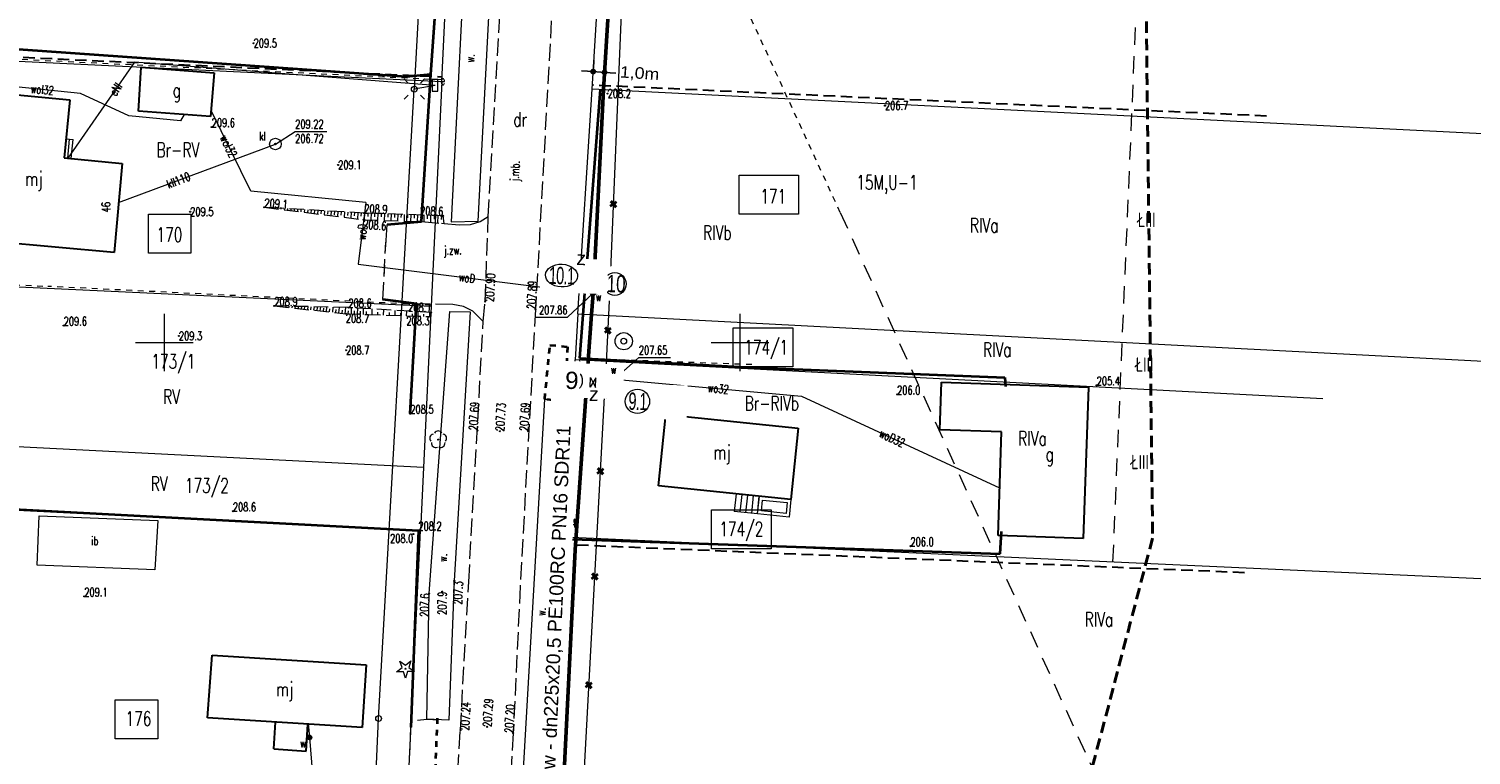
# Model space of a CAD drawing. Header units: metres. Extents: x 7496982 to 7497528, y 5603168 to 5605598.
# Tile 16 of 74: x 7497088 to 7497213, y 5603564 to 5603627. Entities that reach past the tile are written whole.
import ezdxf
from ezdxf.enums import TextEntityAlignment as Align

# ---------------------------------------------------------------- set-up
doc = ezdxf.new("R2010")
doc.units = ezdxf.units.M
doc.header["$MEASUREMENT"] = 0
for name, pattern in [('1', [0]), ('1_SUEP_A', [0]), ('1_SUEP_B', [0]), ('1_SUKP', [0]), ('1_SUWP', [0]), ('2', [1.5, 1, -0.5]), ('2_1', [0]), ('2_OTDI', [0]), ('2_OTDN_A', [2, 1, -1]), ('2_OTKJ', [2, 1.5, -0.5]), ('2_OTKR', [0]), ('2_OTKR_A', [2, 1, -1]), ('2_OTKZ_A', [1, 0.5, -0.5]), ('2_OTKZ_B', [1, 0.5, -0.5]), ('2_OTOB', [2, 1, -1]), ('2_OTOF', [0]), ('2_OTOO', [0]), ('2_OTRK', [1.75, 1.25, -0.5]), ('2_OTRKG', [1.75, 1.25, -0.5]), ('4', [2.5, 1.5, -1]), ('BUD', [0]), ('GDE', [0]), ('GUZ', [1, 0.5, -0.5])]:
    doc.linetypes.add(name, pattern=pattern)
doc.layers.get('0').update_dxf_attribs({"color": 250, "linetype": 'CONTINUOUS', "lineweight": 100})
doc.layers.get('Defpoints').update_dxf_attribs({"linetype": 'CONTINUOUS'})
for name, color, linetype, lineweight in [('! IS_opis woda', 7, 'CONTINUOUS', 9), ('! IS_woda', 5, 'CONTINUOUS', 50), ('!!_IS_Woda', 5, 'CONTINUOUS', 50), ('!_gaz', 40, 'CONTINUOUS', 40), ('!COPIS', 7, 'CONTINUOUS', 15), ('2_granice działek', 6, 'CONTINUOUS', 20), ('_MAPA_L_0', 7, '1', 18), ('EADTD_T_0_T_0', 6, 'CONTINUOUS', 0), ('EBTPO_L_2', 154, '1', 18), ('EBTPO_L_6', 154, '1', 18), ('EBUOA_T_1', 14, 'CONTINUOUS', 25), ('EBUPP_L_1', 250, 'BUD', 30), ('EBUPP_L_3', 250, 'BUD', 30), ('EDZPD_L_0', 3, 'GDE', 18), ('EDZTD_T_0', 3, 'CONTINUOUS', 18), ('EKLTK_T_0', 90, 'CONTINUOUS', 25), ('EUZOU_T_0', 90, 'CONTINUOUS', 25), ('EUZPU_L_0', 90, '4', 18), ('OTD_E_T_7', 7, 'CONTINUOUS', 0), ('OTD_L_12', 7, '2_OTDN_A', 18), ('OTD_L_14', 7, '2_OTDI', 18), ('OTK_E_T_0', 7, 'CONTINUOUS', 0), ('OTK_E_T_4', 7, 'CONTINUOUS', 0), ('OTK_L_0', 7, '2_OTKJ', 18), ('OTK_L_5', 7, '2_OTKR_A', 18), ('OTK_L_8', 7, '2_OTKZ_A', 35), ('OTO_L_0', 7, '2_OTOO', 35), ('OTO_L_1', 7, '2_OTOB', 18), ('OTO_L_2', 7, '2_OTOF', 18), ('OTR_L_1', 7, '2_OTRK', 18), ('OTR_T_0', 7, 'CONTINUOUS', 18), ('OTR_T_1', 7, 'CONTINUOUS', 18), ('OTZ_T_0', 3, 'CONTINUOUS', 18), ('OTZ_T_1', 3, 'CONTINUOUS', 18), ('PLAN_L_0', 214, '2', 30), ('PLAN_T_0', 214, 'CONTINUOUS', 30), ('SUE_E_T_1', 1, 'CONTINUOUS', 0), ('SUE_T_3', 7, 'CONTINUOUS', 18), ('SUE_T_4', 1, 'CONTINUOUS', 18), ('SUEP_E_T_0', 1, 'CONTINUOUS', 0), ('SUEP_L_0', 1, '1_SUEP_A', 18), ('SUK_E_T_2', 34, 'CONTINUOUS', 0), ('SUK_T_2', 34, 'CONTINUOUS', 18), ('SUKP_E_T_0', 34, 'CONTINUOUS', 0), ('SUKP_L_0', 34, '1_SUKP', 18), ('SUKR_T_0', 34, 'CONTINUOUS', 18), ('SUP_T_2', 7, 'CONTINUOUS', 18), ('SUW_E_T_2', 5, 'CONTINUOUS', 0), ('SUW_T_3', 5, 'CONTINUOUS', 18), ('SUW_T_5', 5, 'CONTINUOUS', 18), ('SUWP_E_T_0', 5, 'CONTINUOUS', 0), ('SUWP_L_0', 5, '1_SUWP', 18), ('SUWR_T_0', 5, 'CONTINUOUS', 18), ('SZZPZ_T_0_T_0', 7, 'CONTINUOUS', 0), ('ZAKRES_L_0', 1, '2', 40), ('ZAKRES_L_0_a', 1, '2', 40)]:
    doc.layers.add(name, color=color, linetype=linetype, lineweight=lineweight)
doc.styles.add('R', font='arial.ttf')
doc.styles.add('RD', font='arial.ttf', dxfattribs={"width": 1.1})
doc.styles.get("Standard").update_dxf_attribs({"font": 'Simplex.SHX', "width": 0.75})
doc.dimstyles.get("Standard").update_dxf_attribs({"dimtxt": 1, "dimasz": 1, "dimexe": 1, "dimexo": 1, "dimgap": 1, "dimtad": 1, "dimtxsty": 'Standard', "dimcen": 2.5, "dimadec": 0, "dimazin": 0, "dimtfac": 1, "dimtmove": 0, "dimatfit": 3, "dimfxl": 1, "dimarcsym": 0})

# ---------------------------------------------------------------- blocks, each defined once
blk = doc.blocks.new('1_SUEO_W')
at = {"linetype": 'Continuous'}
for p, q in [((-0.53035, 0.53035), (-0.8839, 0.8839)), ((0.53035, 0.53035), (0.8839, 0.8839)), ((-0.53035, -0.53035), (-0.8839, -0.8839)), ((0.53035, -0.53035), (0.8839, -0.8839))]:
    blk.add_line(p, q, dxfattribs=at)
blk.add_circle((0, 0), 0.025, dxfattribs=at)
blk = doc.blocks.new('1_SUPP')
at = {"linetype": 'Continuous'}
blk.add_circle((0, 0), 0.25, dxfattribs=at)
blk = doc.blocks.new('1_SUES')
at = {"linetype": 'Continuous'}
for p, q in [((0.5, 0.25), (-0.5, 0.25)), ((-0.5, 0.25), (-0.5, -0.25)), ((0.5, -0.25), (0.5, 0.25)), ((-0.5, -0.25), (0.5, -0.25))]:
    blk.add_line(p, q, dxfattribs=at)
blk = doc.blocks.new('1_SUKM')
at = {"linetype": 'Continuous'}
blk.add_circle((0, 0), 0.5, dxfattribs=at)
blk = doc.blocks.new('1_SUWS')
at = {"linetype": 'Continuous'}
for radius in [0.75, 0.25]:
    blk.add_circle((0, 0), radius, dxfattribs=at)
blk = doc.blocks.new('1_SUWW')
at = {"linetype": 'Continuous'}
for radius in [0.2, 0.175, 0.15, 0.125, 0.1, 0.075, 0.05, 0.025, 0.00715]:
    blk.add_circle((0, 0), radius, dxfattribs=at)
blk = doc.blocks.new('1_SUPS')
at = {"linetype": 'Continuous'}
blk.add_circle((0, 0), 0.0625, dxfattribs=at)
blk = doc.blocks.new('2_OTZL')
at = {"linetype": 'Continuous'}
blk.add_circle((0, 0), 0.045, dxfattribs=at)
for centre, start, end in [((-0.36, 0.12), 102.1445, 221.86), ((0, 0.38), 30.1401, 149.8599), ((0.36, 0.12), 318.14, 77.8555), ((-0.22, -0.3), 174.1482, 293.8542), ((0.22, -0.3), 246.1458, 5.8518)]:
    blk.add_arc(centre, 0.375, start, end, dxfattribs=at)
blk = doc.blocks.new('2_OTZG')
at = {"linetype": 'Continuous'}
for p, q in [((-0.78225, -0.26495), (-0.3012, 0.09375)), ((-0.3012, 0.09375), (-0.4937, 0.6621)), ((-0.4937, 0.6621), (-0.0039, 0.31545)), ((-0.0039, 0.31545), (0.4771, 0.67415)), ((0.4771, 0.67415), (0.2988, 0.1012)), ((0.2988, 0.1012), (0.7886, -0.24545)), ((-0.18225, -0.2575), (-0.78225, -0.26495)), ((0.01025, -0.82585), (-0.18225, -0.2575)), ((0.1886, -0.2529), (0.01025, -0.82585)), ((0.7886, -0.24545), (0.1886, -0.2529))]:
    blk.add_line(p, q, dxfattribs=at)
blk.add_circle((0, 0), 0.045, dxfattribs=at)
blk = doc.blocks.new('2_OTRS')
at = {"linetype": 'Continuous'}
blk.add_circle((0, 0), 0.045, dxfattribs=at)
blk = doc.blocks.new('2_OTRN')
at = {"linetype": 'Continuous'}
blk.add_circle((0, 0), 0.045, dxfattribs=at)
blk = doc.blocks.new('DLI')
at = {"linetype": 'Continuous'}
blk.add_circle((0, 0), 0.045, dxfattribs=at)
for centre, start, end in [((-0.36, 0.12), 102.1445, 221.86), ((0, 0.38), 30.1401, 149.8599), ((0.36, 0.12), 318.14, 77.8555), ((-0.22, -0.3), 174.1482, 293.8542), ((0.22, -0.3), 246.1458, 5.8518)]:
    blk.add_arc(centre, 0.375, start, end, dxfattribs=at)
blk = doc.blocks.new('krzyż')
at = {"layer": '!_gaz', "color": 1, "linetype": 'ByBlock'}
for points in [[(-0.49, 0.45), (0.49, -0.45)], [(-0.43, -0.58), (0.4, 0.54)]]:
    blk.add_lwpolyline(points, dxfattribs=at)
blk = doc.blocks.new('_Dot')
at = {"color": 0, "linetype": 'ByBlock', "lineweight": -2}
blk.add_line((-0.5, 0), (-1, 0), dxfattribs=at)
at = {"color": 0, "linetype": 'ByBlock', "const_width": 0.5}
blk.add_lwpolyline([(-0.25, 0, 1), (0.25, 0, 1)], format="xyb", close=True, dxfattribs=at)
blk = doc.blocks.new('*D604')
at = {"layer": '!COPIS', "color": 0, "lineweight": -2, "transparency": 16777216}
for p, q in [((7497137.26, 5603623.8), (7497137.31, 5603624.54)), ((7497138.24, 5603623.73), (7497138.29, 5603624.48)), ((7497136.74, 5603623.58), (7497136.24, 5603623.61)), ((7497137.24, 5603623.55), (7497138.22, 5603623.48)), ((7497138.72, 5603623.45), (7497139.22, 5603623.41))]:
    blk.add_line(p, q, dxfattribs=at)
at = {"layer": 'Defpoints', "color": 0, "transparency": 16777216}
for p in [(7497137.24, 5603623.5), (7497138.22, 5603623.48), (7497138.22, 5603623.43)]:
    blk.add_point(p, dxfattribs=at)
at = {"layer": '!COPIS', "color": 0, "lineweight": -2, "transparency": 16777216, "xscale": 0.5, "yscale": 0.5, "zscale": 0.5}
for p, rotation in [((7497137.24, 5603623.55), 356.1825951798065), ((7497138.22, 5603623.48), 176.1825951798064)]:
    blk.add_blockref('_Dot', p, dxfattribs=dict(at, rotation=rotation))
at = {"layer": '!COPIS', "color": 0, "transparency": 16777216, "insert": (7497141.27, 5603623.33), "char_height": 1, "attachment_point": 5, "rotation": 356.1826, "style": 'RD'}
blk.add_mtext('1,0m', dxfattribs=at)

msp = doc.modelspace()

# ---------------------------------------------------------------- linework, layer by layer
at = {"layer": '! IS_woda', "linetype": 'Continuous'}
for points in [[(7497147.76083, 5603771.94982), (7497145.76374, 5603735.80312), (7497144.58763, 5603714.51579), (7497143.71332, 5603698.69106), (7497140.85149, 5603661.7902), (7497139.68513, 5603646.83581), (7497139.35811, 5603641.75847), (7497138.13267, 5603621.9728), (7497137.25446, 5603604.60623), (7497137.09866, 5603602.43843), (7497136.81567, 5603598.4502), (7497136.68719, 5603596.56425), (7497135.66825, 5603581.99088), (7497134.41033, 5603556.29013), (7497133.59126, 5603542.29841), (7497132.93746, 5603523.28719), (7497132.71234, 5603516.66765), (7497132.61337, 5603512.2579), (7497132.29701, 5603497.77358), (7497132.2697, 5603497.21378)], [(7497135.69413, 5603604.46282), (7497136.615, 5603604.87694), (7497136.62446, 5603604.87617)], [(7497137.10427, 5603604.8531), (7497137.26079, 5603604.84479)], [(7497136.68719, 5603596.56425), (7497136.98229, 5603596.53867)], [(7497137.46055, 5603596.49723), (7497139.02781, 5603596.36141), (7497139.79248, 5603596.75181)]]:
    msp.add_lwpolyline(points, dxfattribs=at)
at = {"layer": '2_granice działek', "linetype": 'Continuous', "lineweight": 0}
for points in [[(7497149.91297, 5603614.54304), (7497155.08366, 5603614.54304), (7497155.08366, 5603611.1585), (7497149.91297, 5603611.1585)], [(7497149.40934, 5603601.28239), (7497154.58003, 5603601.28239), (7497154.58003, 5603597.89784), (7497149.40934, 5603597.89784)], [(7497147.51558, 5603585.44694), (7497152.68627, 5603585.44694), (7497152.68627, 5603582.06239), (7497147.51558, 5603582.06239)]]:
    msp.add_lwpolyline(points, close=True, dxfattribs=at)
at = {"layer": '2_granice działek', "color": 4, "linetype": 'Continuous', "lineweight": 0}
for points in [[(7497098.61085, 5603611.15198), (7497102.30984, 5603611.15198), (7497102.30984, 5603607.76744), (7497098.61085, 5603607.76744)], [(7497095.73086, 5603568.93558), (7497099.42986, 5603568.93558), (7497099.42986, 5603565.55104), (7497095.73086, 5603565.55104)]]:
    msp.add_lwpolyline(points, close=True, dxfattribs=at)
at = {"layer": '_MAPA_L_0', "linetype": '1'}
for p, q in [((7497100, 5603597.5), (7497100, 5603602.5)), ((7497150, 5603597.5), (7497150, 5603602.5)), ((7497097.5, 5603600), (7497102.5, 5603600)), ((7497147.5, 5603600), (7497152.5, 5603600))]:
    msp.add_line(p, q, dxfattribs=at)
at = {"layer": 'EBTPO_L_2', "linetype": '1'}
for p, q in [((7497091.45962, 5603617.69872), (7497092.06824, 5603617.64105)), ((7497091.61232, 5603616.00958), (7497091.76958, 5603617.66935)), ((7497091.9109, 5603615.98049), (7497092.06824, 5603617.64105))]:
    msp.add_line(p, q, dxfattribs=at)
at = {"layer": 'EBTPO_L_6', "linetype": '1'}
for p, q in [((7497149.64551, 5603586.8449), (7497149.48753, 5603585.30831)), ((7497151.67328, 5603586.63642), (7497149.64551, 5603586.8449)), ((7497150.14289, 5603586.79377), (7497149.98491, 5603585.25717)), ((7497150.64027, 5603586.74263), (7497150.48228, 5603585.20603)), ((7497151.13765, 5603586.69149), (7497150.97966, 5603585.1549)), ((7497151.63502, 5603586.64036), (7497151.47704, 5603585.10376)), ((7497151.51529, 5603585.09983), (7497151.67328, 5603586.63642)), ((7497151.67328, 5603586.63642), (7497154.4147, 5603586.35457)), ((7497151.8444, 5603585.36757), (7497151.94102, 5603586.30731)), ((7497151.94102, 5603586.30731), (7497154.08559, 5603586.08682)), ((7497154.08559, 5603586.08682), (7497153.98897, 5603585.14708)), ((7497154.4147, 5603586.35457), (7497154.25672, 5603584.81797)), ((7497151.51529, 5603585.09983), (7497149.48753, 5603585.30831)), ((7497154.25672, 5603584.81797), (7497151.51529, 5603585.09983)), ((7497153.98897, 5603585.14708), (7497151.8444, 5603585.36757))]:
    msp.add_line(p, q, dxfattribs=at)
at = {"layer": 'EBUPP_L_1', "linetype": '1'}
for p, q in [((7497097.74, 5603620.12), (7497097.99, 5603623.93)), ((7497097.99, 5603623.93), (7497104.33, 5603623.44)), ((7497104.33, 5603623.44), (7497104.01, 5603619.64)), ((7497083.97, 5603621.82), (7497091.78, 5603621.08)), ((7497091.78, 5603621.08), (7497091.3, 5603616.04)), ((7497104.01, 5603619.64), (7497097.74, 5603620.12)), ((7497091.3, 5603616.04), (7497096.33, 5603615.55)), ((7497096.33, 5603615.55), (7497095.63, 5603607.83)), ((7497095.63, 5603607.83), (7497082.74, 5603608.99)), ((7497103.73807, 5603567.38169), (7497104.16194, 5603572.8336)), ((7497104.16194, 5603572.8336), (7497117.53316, 5603571.98638)), ((7497117.53316, 5603571.98638), (7497117.16502, 5603566.5325)), ((7497117.16502, 5603566.5325), (7497103.73807, 5603567.38169)), ((7497109.49438, 5603564.68664), (7497109.64122, 5603567.00834)), ((7497112.30571, 5603564.49141), (7497112.45364, 5603566.83047)), ((7497109.49438, 5603564.68664), (7497112.30571, 5603564.49141))]:
    msp.add_line(p, q, dxfattribs=at)
at = {"layer": 'EBUPP_L_3', "linetype": '1'}
for p, q in [((7497167.34374, 5603592.41109), (7497167.48599, 5603596.5568)), ((7497167.48599, 5603596.5568), (7497180.24857, 5603596.11887)), ((7497180.24857, 5603596.11887), (7497179.79773, 5603582.98034)), ((7497142.91771, 5603587.53662), (7497143.55577, 5603593.74258)), ((7497143.55577, 5603593.74258), (7497155.05276, 5603592.56053)), ((7497155.05276, 5603592.56053), (7497154.4147, 5603586.35457)), ((7497172.71255, 5603592.22687), (7497167.34374, 5603592.41109)), ((7497172.40397, 5603583.23404), (7497172.71255, 5603592.22687)), ((7497154.4147, 5603586.35457), (7497142.91771, 5603587.53662)), ((7497179.79773, 5603582.98034), (7497172.40397, 5603583.23404))]:
    msp.add_line(p, q, dxfattribs=at)
at = {"layer": 'EDZPD_L_0', "linetype": 'GDE'}
for p, q in [((7497124.1, 5603622.68), (7497125.06, 5603642.52)), ((7497137.14, 5603622.03), (7497138.36, 5603641.82)), ((7497029.22987, 5603627.24302), (7497124.1, 5603622.68)), ((7497124.1, 5603622.68), (7497123.17, 5603603.17)), ((7497135.92, 5603602.5), (7497137.14, 5603622.03)), ((7497253.55509, 5603616.17897), (7497137.14, 5603622.03)), ((7497028.00002, 5603607.63519), (7497123.17, 5603603.17)), ((7497123.17, 5603603.17), (7497122.5, 5603589.15)), ((7497135.92, 5603602.5), (7497135.67, 5603598.51)), ((7497135.92, 5603602.5), (7497252.65117, 5603596.40191)), ((7497134.72, 5603583.09), (7497135.67, 5603598.51)), ((7497200.62, 5603595.12), (7497135.67, 5603598.51)), ((7497122.5, 5603589.15), (7497027.14101, 5603593.93962)), ((7497122.5, 5603589.15), (7497122.23, 5603583.66)), ((7497026.79692, 5603588.4538), (7497122.23, 5603583.66)), ((7497120.33, 5603544.19), (7497122.23, 5603583.66)), ((7497134.72, 5603583.09), (7497132.82, 5603543.62)), ((7497251.79953, 5603577.7686), (7497134.72, 5603583.09))]:
    msp.add_line(p, q, dxfattribs=at)
at = {"layer": 'EUZPU_L_0', "linetype": 'GUZ'}
for p, q in [((7497158.69321, 5603611.31328), (7497139.11477, 5603653.91449)), ((7497124.1, 5603622.82), (7497085.85454, 5603624.67034)), ((7497077.97013, 5603605.46562), (7497089.84513, 5603604.88077)), ((7497123.16, 5603603.24), (7497089.88342, 5603604.87889)), ((7497136.52826, 5603598.61715), (7497151.30971, 5603598.09792))]:
    msp.add_line(p, q, dxfattribs=at)
at = {"layer": 'EUZPU_L_0', "linetype": '4'}
for p, q in [((7497182.37916, 5603580.92384), (7497184.84345, 5603639.29479)), ((7497158.69321, 5603611.31328), (7497190.55994, 5603541.00495))]:
    msp.add_line(p, q, dxfattribs=at)
at = {"layer": 'OTD_L_12', "linetype": '2_OTDN_A'}
for p, q in [((7497121.99, 5603567.18), (7497122.8, 5603567.26)), ((7497122.8, 5603567.26), (7497124.71, 5603567.19))]:
    msp.add_line(p, q, dxfattribs=at)
at = {"layer": 'OTD_L_14', "linetype": '2_OTDI'}
for p, q in [((7497088.94134, 5603580.6468), (7497089.11373, 5603584.93728)), ((7497089.11373, 5603584.93728), (7497099.43771, 5603584.52248)), ((7497099.43771, 5603584.52248), (7497099.16117, 5603580.23619)), ((7497099.16117, 5603580.23619), (7497088.94134, 5603580.6468))]:
    msp.add_line(p, q, dxfattribs=at)
at = {"layer": 'OTK_L_0', "linetype": '2_OTKJ'}
for p, q in [((7497128.13, 5603610.94), (7497129.61, 5603636.7)), ((7497134.04, 5603635.95), (7497132.23, 5603602.88)), ((7497119.25, 5603608.88), (7497119.34, 5603610.26)), ((7497119.34, 5603610.26), (7497122.33, 5603610.51)), ((7497122.33, 5603610.51), (7497124.28813, 5603610.34233)), ((7497124.28813, 5603610.34233), (7497125.6, 5603610.23)), ((7497125.6, 5603610.23), (7497126.59, 5603610.26)), ((7497126.59, 5603610.26), (7497127.42, 5603610.51)), ((7497127.42, 5603610.51), (7497128.13, 5603610.94)), ((7497127.86, 5603603.56), (7497128.13, 5603610.94)), ((7497118.97, 5603603.74), (7497119.25, 5603608.88)), ((7497121.91, 5603603.35), (7497118.97, 5603603.74)), ((7497125.05, 5603603.31), (7497121.91, 5603603.35)), ((7497125.97, 5603603.14), (7497125.05, 5603603.31)), ((7497126.78, 5603602.73), (7497125.97, 5603603.14)), ((7497127.7, 5603601.84), (7497126.78, 5603602.73)), ((7497127.7, 5603601.84), (7497127.86, 5603603.56)), ((7497132.23, 5603602.88), (7497130.9, 5603578.82)), ((7497126.43, 5603579.21), (7497127.7, 5603601.84)), ((7497125.71, 5603566.31), (7497126.43, 5603579.21)), ((7497130.9, 5603578.82), (7497130.3, 5603566.05)), ((7497123.26, 5603524.76), (7497125.71, 5603566.31)), ((7497130.3, 5603566.05), (7497127.8, 5603524.16))]:
    msp.add_line(p, q, dxfattribs=at)
at = {"layer": 'OTK_L_5', "linetype": '2_OTKR'}
for p, q in [((7497126.27, 5603637.14), (7497124.91, 5603610.48)), ((7497127.24, 5603610.56), (7497128.63, 5603637.01)), ((7497124.91, 5603610.48), (7497127.24, 5603610.56)), ((7497123, 5603578.18), (7497124.8, 5603602.7)), ((7497124.8, 5603602.7), (7497126.56, 5603602.67)), ((7497126.56, 5603602.67), (7497125.18, 5603579.28)), ((7497130.87325, 5603557.63888), (7497133.0295, 5603595.06886)), ((7497134.71232, 5603594.90468), (7497132.91356, 5603557.57345)), ((7497133.0295, 5603595.06886), (7497134.71232, 5603594.90468)), ((7497125.18, 5603579.28), (7497124.71, 5603567.19)), ((7497122.8, 5603567.26), (7497123, 5603578.18)), ((7497124.71, 5603567.19), (7497122.8, 5603567.26))]:
    msp.add_line(p, q, dxfattribs=at)
at = {"layer": 'OTK_L_8', "linetype": '2_OTKZ_B'}
for p, q in [((7497133.0295, 5603595.06886), (7497133.48931, 5603599.78197)), ((7497133.48931, 5603599.78197), (7497135.00104, 5603599.63449)), ((7497135.00104, 5603599.63449), (7497134.71232, 5603594.90468)), ((7497134.71232, 5603594.90468), (7497133.0295, 5603595.06886))]:
    msp.add_line(p, q, dxfattribs=at)
at = {"layer": 'OTK_L_8', "linetype": '2_OTKZ_A'}
msp.add_line((7497123.7, 5603567.35), (7497123.33, 5603558.24), dxfattribs=at)
at = {"layer": 'OTO_L_0', "linetype": '2_OTOO'}
for p, q in [((7497123.15, 5603623.28), (7497124.16, 5603638.06)), ((7497121, 5603623.09), (7497082.3, 5603625.82)), ((7497123.15, 5603623.28), (7497121, 5603623.09)), ((7497122.33, 5603610.51), (7497123.15, 5603623.28)), ((7497136.08244, 5603598.63113), (7497137.88157, 5603621.99426)), ((7497119.34, 5603610.26), (7497122.33, 5603610.51)), ((7497121.91, 5603603.35), (7497118.97, 5603603.74)), ((7497121.36, 5603593.82), (7497121.91, 5603603.35)), ((7497136.08244, 5603598.63113), (7497151.05129, 5603597.82446)), ((7497151.05129, 5603597.82446), (7497173.00194, 5603596.95591)), ((7497173.00194, 5603596.95591), (7497173.03881, 5603596.18161)), ((7497135.02307, 5603588.00365), (7497135.68718, 5603594.66596)), ((7497135.02307, 5603588.00365), (7497134.59083, 5603582.92562)), ((7497081.35358, 5603585.80268), (7497122.06, 5603583.67)), ((7497122.06, 5603583.67), (7497121.39883, 5603566.58238)), ((7497172.58308, 5603581.62774), (7497172.70107, 5603583.57455)), ((7497134.59083, 5603582.92562), (7497172.58308, 5603581.62774))]:
    msp.add_line(p, q, dxfattribs=at)
at = {"layer": 'OTO_L_1', "linetype": '2_OTOB'}
for p, q in [((7497118.97, 5603603.74), (7497119.25, 5603608.88)), ((7497136.08244, 5603598.63113), (7497135.68718, 5603594.66596)), ((7497120.98901, 5603557.88026), (7497121.33588, 5603564.84018))]:
    msp.add_line(p, q, dxfattribs=at)
at = {"layer": 'OTO_L_2', "linetype": '2_OTOF'}
for p, q in [((7497119.25, 5603608.88), (7497119.34, 5603610.26)), ((7497121.33588, 5603564.84018), (7497121.39883, 5603566.58238))]:
    msp.add_line(p, q, dxfattribs=at)
at = {"layer": 'OTR_L_1', "linetype": '2_OTRK'}
for p, q in [((7497108.67, 5603611.76), (7497117.3, 5603610.67)), ((7497117.3, 5603610.67), (7497122.33, 5603610.51)), ((7497122.33, 5603610.51), (7497124.28813, 5603610.34233)), ((7497124.28813, 5603610.34233), (7497124.22, 5603611.01)), ((7497115.98, 5603603.04), (7497109.55, 5603603.18)), ((7497123.18, 5603602.61), (7497115.98, 5603603.04)), ((7497123.04, 5603602.25), (7497123.18, 5603602.61))]:
    msp.add_line(p, q, dxfattribs=at)
at = {"layer": 'OTR_L_1', "linetype": '2_OTRKG'}
for p, q in [((7497117.35, 5603611.25), (7497108.67, 5603611.76)), ((7497124.22, 5603611.01), (7497117.35, 5603611.25)), ((7497109.55, 5603603.18), (7497115.77, 5603602.5)), ((7497115.77, 5603602.5), (7497123.04, 5603602.25))]:
    msp.add_line(p, q, dxfattribs=at)
at = {"layer": 'OTR_L_1', "linetype": '2_1'}
for p, q in [((7497108.96047, 5603611.74293), (7497108.95932, 5603611.72346)), ((7497109.25093, 5603611.72587), (7497109.24864, 5603611.68692)), ((7497109.5414, 5603611.7088), (7497109.53797, 5603611.65037)), ((7497109.83186, 5603611.69173), (7497109.82729, 5603611.61383)), ((7497110.12233, 5603611.67467), (7497110.11661, 5603611.57729)), ((7497110.4128, 5603611.6576), (7497110.40593, 5603611.54075)), ((7497110.70326, 5603611.64053), (7497110.69525, 5603611.5042)), ((7497110.99373, 5603611.62347), (7497110.98457, 5603611.46766)), ((7497111.2842, 5603611.6064), (7497111.2739, 5603611.43112)), ((7497111.57466, 5603611.58933), (7497111.56322, 5603611.39458)), ((7497111.86513, 5603611.57227), (7497111.85254, 5603611.35803)), ((7497112.15559, 5603611.5552), (7497112.14186, 5603611.32149)), ((7497112.44606, 5603611.53813), (7497112.43118, 5603611.28495)), ((7497112.73653, 5603611.52107), (7497112.72051, 5603611.24841)), ((7497113.02699, 5603611.504), (7497113.00993, 5603611.21354)), ((7497113.31746, 5603611.48694), (7497113.29915, 5603611.17532)), ((7497113.60792, 5603611.46987), (7497113.59086, 5603611.1794)), ((7497113.89839, 5603611.4528), (7497113.87779, 5603611.10224)), ((7497114.18886, 5603611.43574), (7497114.17179, 5603611.14527)), ((7497114.47932, 5603611.41867), (7497114.45644, 5603611.02915)), ((7497114.76979, 5603611.4016), (7497114.75272, 5603611.11114)), ((7497115.06025, 5603611.38454), (7497115.03508, 5603610.95607)), ((7497115.35072, 5603611.36747), (7497115.33365, 5603611.077)), ((7497115.64119, 5603611.3504), (7497115.61372, 5603610.88298)), ((7497115.93165, 5603611.33334), (7497115.91459, 5603611.04287)), ((7497116.22212, 5603611.31627), (7497116.19237, 5603610.8099)), ((7497116.51259, 5603611.2992), (7497116.49552, 5603611.00874)), ((7497116.80305, 5603611.28214), (7497116.77101, 5603610.73681)), ((7497117.09352, 5603611.26507), (7497117.07645, 5603610.9746)), ((7497117.38402, 5603611.24881), (7497117.36373, 5603610.66797)), ((7497117.67444, 5603611.23867), (7497117.66431, 5603610.9487)), ((7497117.96441, 5603611.22854), (7497117.94418, 5603610.64951)), ((7497118.25392, 5603611.21842), (7497118.24382, 5603610.92936)), ((7497118.54298, 5603611.20832), (7497118.52282, 5603610.6311)), ((7497118.83159, 5603611.19824), (7497118.82153, 5603610.91008)), ((7497119.11975, 5603611.18817), (7497119.09965, 5603610.61275)), ((7497119.40746, 5603611.17812), (7497119.39743, 5603610.89086)), ((7497119.69472, 5603611.16809), (7497119.67468, 5603610.59446)), ((7497119.98154, 5603611.15807), (7497119.97153, 5603610.8717)), ((7497120.2679, 5603611.14806), (7497120.24792, 5603610.57623)), ((7497120.55382, 5603611.13808), (7497120.54385, 5603610.8526)), ((7497120.83929, 5603611.1281), (7497120.81938, 5603610.55805)), ((7497121.12432, 5603611.11815), (7497121.11437, 5603610.83357)), ((7497121.4089, 5603611.1082), (7497121.38904, 5603610.53993)), ((7497121.69303, 5603611.09828), (7497121.68312, 5603610.81459)), ((7497121.97673, 5603611.08837), (7497121.95694, 5603610.52187)), ((7497122.25998, 5603611.07847), (7497122.2501, 5603610.79566)), ((7497122.54278, 5603611.06859), (7497122.52269, 5603610.4935)), ((7497122.83033, 5603611.05855), (7497122.82003, 5603610.76373)), ((7497123.12514, 5603611.04825), (7497123.10403, 5603610.44372)), ((7497123.42741, 5603611.03769), (7497123.41658, 5603610.72779)), ((7497123.73731, 5603611.02686), (7497123.71511, 5603610.3914)), ((7497124.05504, 5603611.01576), (7497124.04366, 5603610.69)), ((7497109.74524, 5603603.15866), (7497109.74711, 5603603.17571)), ((7497110.016, 5603603.12905), (7497110.02045, 5603603.16976)), ((7497110.28676, 5603603.09945), (7497110.29379, 5603603.16381)), ((7497110.55752, 5603603.06985), (7497110.56714, 5603603.15785)), ((7497110.82828, 5603603.04025), (7497110.84048, 5603603.1519)), ((7497111.09903, 5603603.01065), (7497111.11383, 5603603.14595)), ((7497111.36979, 5603602.98105), (7497111.38717, 5603603.14)), ((7497111.64055, 5603602.95145), (7497111.66051, 5603603.13405)), ((7497111.91131, 5603602.92185), (7497111.93386, 5603603.1281)), ((7497112.18207, 5603602.89225), (7497112.2072, 5603603.12214)), ((7497112.45282, 5603602.86265), (7497112.48054, 5603603.11619)), ((7497112.72358, 5603602.83305), (7497112.75318, 5603603.10381)), ((7497112.99434, 5603602.80345), (7497113.02723, 5603603.10429)), ((7497113.2651, 5603602.77385), (7497113.2947, 5603603.04461)), ((7497113.53586, 5603602.74425), (7497113.57392, 5603603.09239)), ((7497113.80661, 5603602.71465), (7497113.83621, 5603602.9854)), ((7497114.07737, 5603602.68505), (7497114.1206, 5603603.08048)), ((7497114.34813, 5603602.65545), (7497114.37773, 5603602.9262)), ((7497114.61889, 5603602.62585), (7497114.66729, 5603603.06858)), ((7497114.88965, 5603602.59624), (7497114.91925, 5603602.867)), ((7497115.1604, 5603602.56664), (7497115.21398, 5603603.05668)), ((7497115.43116, 5603602.53704), (7497115.46076, 5603602.8078)), ((7497115.70192, 5603602.50744), (7497115.76066, 5603603.04478)), ((7497115.97467, 5603602.49296), (7497115.98406, 5603602.76608)), ((7497116.24438, 5603602.48369), (7497116.26293, 5603603.0231)), ((7497116.51072, 5603602.47453), (7497116.51988, 5603602.74087)), ((7497116.77374, 5603602.46548), (7497116.79183, 5603602.99152)), ((7497117.03347, 5603602.45655), (7497117.0424, 5603602.71628)), ((7497117.28996, 5603602.44773), (7497117.3076, 5603602.96071)), ((7497117.54325, 5603602.43902), (7497117.55196, 5603602.69231)), ((7497118.04295, 5603602.42184), (7497118.05994, 5603602.91578)), ((7497118.54266, 5603602.40465), (7497118.55093, 5603602.64531)), ((7497119.04236, 5603602.38747), (7497119.05848, 5603602.85615)), ((7497119.54207, 5603602.37029), (7497119.54991, 5603602.59831)), ((7497120.04177, 5603602.3531), (7497120.05702, 5603602.79651)), ((7497120.54148, 5603602.33592), (7497120.54888, 5603602.55131)), ((7497121.04118, 5603602.31874), (7497121.05556, 5603602.73688)), ((7497121.54089, 5603602.30155), (7497121.54786, 5603602.50431)), ((7497122.04059, 5603602.28437), (7497122.0541, 5603602.67724)), ((7497122.5403, 5603602.26718), (7497122.54683, 5603602.4573)), ((7497123.04, 5603602.25), (7497123.05264, 5603602.61761))]:
    msp.add_line(p, q, dxfattribs=at)
msp.add_point((7497108.67, 5603611.76), dxfattribs=at)
at = {"layer": 'PLAN_L_0', "linetype": '2'}
for p, q in [((7497063.77617, 5603625.90951), (7497124.05664, 5603623.0972)), ((7497195.70548, 5603619.67922), (7497137.17543, 5603622.36425)), ((7497193.79844, 5603579.99129), (7497134.66278, 5603582.438))]:
    msp.add_line(p, q, dxfattribs=at)
at = {"layer": 'SUEP_L_0', "linetype": '1_SUEP_B'}
for p, q in [((7497124.07888, 5603666.84823), (7497121.7, 5603622.02)), ((7497118.60545, 5603567.32755), (7497121.7, 5603622.02)), ((7497116.80855, 5603527.13825), (7497118.60545, 5603567.32755))]:
    msp.add_line(p, q, dxfattribs=at)
at = {"layer": 'SUEP_L_0', "linetype": '1_SUEP_A'}
for p, q in [((7497097.41, 5603624.37), (7497091.61934, 5603616.00889)), ((7497123.51, 5603622.35), (7497097.41, 5603624.37)), ((7497123.51, 5603622.35), (7497121.7, 5603622.02))]:
    msp.add_line(p, q, dxfattribs=at)
at = {"layer": 'SUKP_L_0', "linetype": '1_SUKP'}
msp.add_line((7497096.02297, 5603612.16389), (7497109.64, 5603617.25), dxfattribs=at)
at = {"layer": 'SUKR_T_0', "linetype": 'Continuous', "lineweight": 0}
for p, q in [((7497109.64, 5603617.25), (7497111.35763, 5603618.34548)), ((7497111.35763, 5603618.34548), (7497114.09904, 5603618.34548))]:
    msp.add_line(p, q, dxfattribs=at)
at = {"layer": 'SUWP_L_0', "linetype": '1_SUWP'}
for p, q in [((7497138.68188, 5603604.19001), (7497140.48897, 5603647.58677)), ((7497092.73, 5603621.64), (7497085.98, 5603622.33)), ((7497096.9, 5603619.71), (7497092.73, 5603621.64)), ((7497107.5, 5603613.14), (7497104.05364, 5603620.15817)), ((7497101.4, 5603619.27), (7497096.9, 5603619.71)), ((7497101.71671, 5603619.81556), (7497101.4, 5603619.27)), ((7497117.49141, 5603612.17719), (7497107.5, 5603613.14)), ((7497117.49141, 5603612.17719), (7497116.82708, 5603606.80602)), ((7497116.82708, 5603606.80602), (7497137.2168, 5603604.2636)), ((7497137.2168, 5603604.2636), (7497138.68188, 5603604.19001)), ((7497138.32515, 5603597.08778), (7497138.68188, 5603604.19001)), ((7497136.14245, 5603556.79904), (7497138.31454, 5603596.88107)), ((7497138.31454, 5603596.88107), (7497138.32515, 5603597.08778)), ((7497139.09543, 5603596.81485), (7497138.31454, 5603596.88107)), ((7497139.09543, 5603596.81485), (7497155.34152, 5603595.3456)), ((7497155.34152, 5603595.3456), (7497172.51857, 5603587.36653)), ((7497112.49911, 5603566.89516), (7497112.59599, 5603565.68058)), ((7497112.59599, 5603565.68058), (7497113.16, 5603558.61))]:
    msp.add_line(p, q, dxfattribs=at)
at = {"layer": 'SUWR_T_0', "linetype": 'Continuous', "lineweight": 0}
for p, q in [((7497137.2168, 5603604.2636), (7497135.0129, 5603602.20298)), ((7497132.2715, 5603602.20298), (7497135.0129, 5603602.20298)), ((7497139.09543, 5603596.81485), (7497141.2046, 5603598.71265)), ((7497141.2046, 5603598.71265), (7497143.946, 5603598.71265))]:
    msp.add_line(p, q, dxfattribs=at)
at = {"layer": 'ZAKRES_L_0', "linetype": '2'}
for p, q in [((7497184.55045, 5603687.89694), (7497185.8249, 5603583.00463)), ((7497185.8249, 5603583.00463), (7497176.63071, 5603548.06744))]:
    msp.add_line(p, q, dxfattribs=at)
at = {"layer": 'ZAKRES_L_0_a', "linetype": '2'}
for p, q in [((7497184.55045, 5603687.89694), (7497185.8249, 5603583.00463)), ((7497185.8249, 5603583.00463), (7497176.63071, 5603548.06744))]:
    msp.add_line(p, q, dxfattribs=at)

# ---------------------------------------------------------------- block references
at = {"layer": '!_gaz', "linetype": 'ByBlock', "transparency": 33554687, "xscale": 0.5, "yscale": 0.5, "zscale": 0.5, "rotation": 77.69848993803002}
for p in [(7497138.98773, 5603612.04127), (7497138.51397, 5603601.05984), (7497138.87917, 5603596.85099), (7497138.21469, 5603595.46093), (7497137.85732, 5603588.81727), (7497137.38053, 5603579.66488), (7497136.85614, 5603570.22705)]:
    msp.add_blockref('krzyż', p, dxfattribs=at)
at = {"layer": 'OTR_T_0'}
for p, rotation in [((7497127.86, 5603603.56), 86.97723079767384), ((7497132.23, 5603602.88), 86.86718278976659), ((7497127.2, 5603592.35), 86.8745593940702), ((7497129.14, 5603592.29), 86.8745593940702), ((7497131.6, 5603592.29), 86.8745593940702), ((7497125.71, 5603566.31), 86.8745593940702), ((7497128.04, 5603566.6), 86.8745593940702), ((7497130.3, 5603566.05), 86.8745593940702)]:
    msp.add_blockref('2_OTRS', p, dxfattribs=dict(at, rotation=rotation))
at = {"layer": 'OTR_T_1'}
for p in [(7497107.75049, 5603626.0105), (7497138.49213, 5603621.63038), (7497162.5819, 5603620.58596), (7497104.10974, 5603618.72535), (7497115.09, 5603615.43), (7497102.24, 5603611.37), (7497109.55, 5603603.18), (7497115.98, 5603603.04), (7497091.25648, 5603601.47414), (7497123.04, 5603602.25), (7497101.26, 5603600.57), (7497115.78, 5603599.33), (7497180.96694, 5603596.2797), (7497163.63149, 5603595.48618), (7497121.36, 5603593.82), (7497105.9443, 5603585.33661), (7497122.06, 5603583.67), (7497133.76441, 5603583.93185), (7497121.62403, 5603583.3528), (7497164.79126, 5603582.30147), (7497093.04954, 5603577.93547)]:
    msp.add_blockref('2_OTRN', p, dxfattribs=at)
for p, rotation in [((7497108.67, 5603611.76), 356.6374088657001), ((7497117.35, 5603611.25), 357.9992143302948), ((7497117.3, 5603610.67), 354.7908533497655), ((7497124.22, 5603611.01), 357.9992143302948), ((7497115.77, 5603602.5), 358.0304948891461), ((7497123.18, 5603602.61), 356.5822284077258), ((7497125.18, 5603579.28), 90.01718407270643), ((7497123, 5603578.18), 90.34014273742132), ((7497124.13, 5603578.36), 89.87394134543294)]:
    msp.add_blockref('2_OTRN', p, dxfattribs=dict(at, rotation=rotation))
at = {"layer": 'OTZ_T_0'}
msp.add_blockref('2_OTZL', (7497123.78, 5603591.56), dxfattribs=at)
at = {"layer": 'OTZ_T_1'}
msp.add_blockref('2_OTZG', (7497120.94, 5603571.65), dxfattribs=at)
at = {"layer": 'SUE_T_3'}
for name in ['1_SUEO_W', '1_SUPP']:
    msp.add_blockref(name, (7497121.7, 5603622.02), dxfattribs=at)
at = {"layer": 'SUE_T_4', "rotation": 270.0642900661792}
msp.add_blockref('1_SUES', (7497123.51, 5603622.35), dxfattribs=at)
at = {"layer": 'SUK_T_2'}
msp.add_blockref('1_SUKM', (7497109.64, 5603617.25), dxfattribs=at)
at = {"layer": 'SUKR_T_0'}
msp.add_blockref('1_SUPS', (7497109.64, 5603617.25), dxfattribs=at)
at = {"layer": 'SUP_T_2'}
for p in [(7497121.7, 5603622.02), (7497118.60545, 5603567.32755)]:
    msp.add_blockref('1_SUPP', p, dxfattribs=at)
at = {"layer": 'SUW_T_3'}
msp.add_blockref('1_SUWS', (7497139.89484, 5603600.11527), dxfattribs=at)
at = {"layer": 'SUW_T_5'}
for p in [(7497137.2168, 5603604.2636), (7497139.09543, 5603596.81485), (7497112.59599, 5603565.68058)]:
    msp.add_blockref('1_SUWW', p, dxfattribs=at)
at = {"layer": 'SUWR_T_0'}
for p in [(7497137.2168, 5603604.2636), (7497139.09543, 5603596.81485)]:
    msp.add_blockref('1_SUPS', p, dxfattribs=at)
at = {"layer": 'SZZPZ_T_0_T_0'}
msp.add_blockref('DLI', (7497123.78, 5603591.56), dxfattribs=at)

# ---------------------------------------------------------------- texts
at = {"layer": '! IS_opis woda', "lineweight": 9, "style": 'R'}
msp.add_text('z', height=1.2, rotation=358, dxfattribs=at).set_placement((7497135.76356, 5603606.74397))
at = {"layer": 'EADTD_T_0_T_0', "width": 0.7}
msp.add_text('46', height=0.75, rotation=90.8069179, dxfattribs=at).set_placement((7497095.30772, 5603611.77197), align=Align.CENTER)
at = {"layer": 'EBUOA_T_1', "width": 0.7}
for s, p in [('g', (7497100.71817, 5603622.56424)), ('mj', (7497147.67918, 5603591.09074)), ('g', (7497176.52963, 5603590.92763)), ('mj', (7497109.69386, 5603570.50687))]:
    msp.add_text(s, height=1.25001, dxfattribs=at).set_placement(p, align=Align.TOP_LEFT)
msp.add_text('mj', height=1.25001, rotation=359.6321236, dxfattribs=at).set_placement((7497087.92304, 5603614.86223), align=Align.TOP_LEFT)
at = {"layer": 'EDZTD_T_0', "width": 0.7}
for s, p in [('171', (7497151.75263, 5603613.33808)), ('170', (7497099.31565, 5603610.00301)), ('174/1', (7497150.34943, 5603600.20818)), ('173/1', (7497098.86802, 5603598.98696)), ('173/2', (7497101.77383, 5603588.19792)), ('174/2', (7497148.19327, 5603584.40846)), ('176', (7497096.62611, 5603567.93579))]:
    msp.add_text(s, height=1.25001, dxfattribs=at).set_placement(p, align=Align.TOP_LEFT)
at = {"layer": 'EKLTK_T_0', "width": 0.7}
for s, p in [('ŁIII', (7497184.51703, 5603611.28727)), ('RIVa', (7497169.95576, 5603610.81907)), ('RIVa', (7497171.09134, 5603600.01015)), ('ŁIII', (7497184.33461, 5603598.70863)), ('RIVa', (7497174.1483, 5603592.29258)), ('ŁIII', (7497183.9337, 5603590.23935)), ('RV', (7497098.8171, 5603588.34826)), ('RIVa', (7497179.91944, 5603576.56277))]:
    msp.add_text(s, height=1.25001, dxfattribs=at).set_placement(p, align=Align.TOP_LEFT)
at = {"layer": 'EUZOU_T_0', "lineweight": 13, "width": 0.7}
for s, p in [('dr', (7497130.30507, 5603620.01103)), ('Br-RV', (7497099.31565, 5603617.37095)), ('RIVb', (7497146.783, 5603610.17761)), ('RV', (7497099.89435, 5603595.90795)), ('Br-RIVb', (7497150.39122, 5603595.34383))]:
    msp.add_text(s, height=1.25001, dxfattribs=at).set_placement(p, align=Align.TOP_LEFT)
at = {"layer": 'OTD_E_T_7', "lineweight": 9, "width": 0.7}
msp.add_text('ib', height=0.75, dxfattribs=at).set_placement((7497093.65351, 5603582.77109), align=Align.MIDDLE_LEFT)
at = {"layer": 'OTK_E_T_0', "lineweight": 9, "width": 0.7}
for s, rotation, p in [('j.mb.', 86.6002863, (7497130.54792, 5603614.90113)), ('j.zw.', 0.643749, (7497125.05304, 5603607.91639))]:
    msp.add_text(s, height=0.75, rotation=rotation, dxfattribs=at).set_placement(p, align=Align.MIDDLE)
at = {"layer": 'OTK_E_T_4', "lineweight": 9, "width": 0.7}
for rotation, p in [(86.4236576, (7497126.54336, 5603624.71789)), (87.4738948, (7497124.16617, 5603581.30832)), (86.0548274, (7497132.72656, 5603576.61709))]:
    msp.add_text('w.', height=0.75, rotation=rotation, dxfattribs=at).set_placement(p, align=Align.MIDDLE)
at = {"layer": 'OTR_T_0', "lineweight": 9, "width": 0.7}
for s, rotation, p in [('207.90', 86.9772308, (7497127.86, 5603603.56)), ('207.24', 86.8745594, (7497125.71, 5603566.31))]:
    msp.add_text(s, height=0.75, rotation=rotation, dxfattribs=at).set_placement(p, align=Align.TOP_LEFT)
for s, rotation, p in [('207.89', 86.8671828, (7497132.23, 5603602.88)), ('207.69', 86.8745594, (7497127.2, 5603592.35)), ('207.69', 86.8745594, (7497131.6, 5603592.29)), ('207.20', 86.8745594, (7497130.3, 5603566.05))]:
    msp.add_text(s, height=0.75, rotation=rotation, dxfattribs=at).set_placement(p)
for s, p in [('207.73', (7497129.14, 5603592.29)), ('207.29', (7497128.04, 5603566.6))]:
    msp.add_text(s, height=0.75, rotation=86.8745594, dxfattribs=at).set_placement(p, align=Align.MIDDLE_LEFT)
at = {"layer": 'OTR_T_1', "lineweight": 9, "width": 0.7}
for s, p in [('209.5', (7497107.75049, 5603626.0105)), ('208.2', (7497138.49213, 5603621.63038)), ('206.7', (7497162.5819, 5603620.58596)), ('209.1', (7497115.09, 5603615.43)), ('209.5', (7497102.24, 5603611.37)), ('209.3', (7497101.26, 5603600.57)), ('208.7', (7497115.78, 5603599.33))]:
    msp.add_text(s, height=0.75, dxfattribs=at).set_placement(p, align=Align.MIDDLE_LEFT)
for s, p in [('209.6', (7497104.10974, 5603618.72535)), ('208.9', (7497109.55, 5603603.18)), ('208.6', (7497115.98, 5603603.04)), ('209.6', (7497091.25648, 5603601.47414)), ('206.0', (7497163.63149, 5603595.48618)), ('205.4', (7497180.96694, 5603596.2797)), ('208.5', (7497121.36, 5603593.82)), ('208.6', (7497105.9443, 5603585.33661)), ('208.2', (7497122.06, 5603583.67)), ('207.4', (7497133.76441, 5603583.93185)), ('206.0', (7497164.79126, 5603582.30147)), ('209.1', (7497093.04954, 5603577.93547))]:
    msp.add_text(s, height=0.75, dxfattribs=at).set_placement(p)
for s, rotation, p in [('209.1', 356.6374089, (7497108.67, 5603611.76)), ('208.9', 357.9992143, (7497117.35, 5603611.25))]:
    msp.add_text(s, height=0.75, rotation=rotation, dxfattribs=at).set_placement(p)
for s, rotation, p in [('208.6', 357.9992143, (7497124.22, 5603611.01)), ('208.1', 356.5822284, (7497123.18, 5603602.61)), ('207.6', 88.5321097, (7497123, 5603578.18))]:
    msp.add_text(s, height=0.75, rotation=rotation, dxfattribs=at).set_placement(p, align=Align.RIGHT)
for s, rotation, p in [('208.6', 354.7908533, (7497117.3, 5603610.67)), ('208.7', 358.0304949, (7497115.77, 5603602.5))]:
    msp.add_text(s, height=0.75, rotation=rotation, dxfattribs=at).set_placement(p, align=Align.TOP_LEFT)
for s, p in [('208.3', (7497123.04, 5603602.25)), ('208.0', (7497121.62403, 5603583.3528))]:
    msp.add_text(s, height=0.75, dxfattribs=at).set_placement(p, align=Align.TOP_RIGHT)
msp.add_text('207.3', height=0.75, rotation=87.6372456, dxfattribs=at).set_placement((7497125.18, 5603579.28), align=Align.TOP_RIGHT)
msp.add_text('207.9', height=0.75, rotation=89.9398663, dxfattribs=at).set_placement((7497124.13, 5603578.36), align=Align.MIDDLE_RIGHT)
at = {"layer": 'PLAN_T_0', "width": 0.7}
msp.add_text('15M,U-1', height=1.25, dxfattribs=at).set_placement((7497160.0869, 5603613.29172))
at = {"layer": 'SUE_E_T_1', "lineweight": 9, "width": 0.7}
msp.add_text('e', height=0.75, dxfattribs=at).set_placement((7497123.98216, 5603622.40394))
at = {"layer": 'SUEP_E_T_0', "lineweight": 9, "width": 0.7}
msp.add_text('eNI', height=0.75, rotation=56.6599882, dxfattribs=at).set_placement((7497095.78006, 5603622.01654), align=Align.MIDDLE)
at = {"layer": 'SUK_E_T_2', "lineweight": 9, "width": 0.7}
msp.add_text('kl', height=0.75, dxfattribs=at).set_placement((7497108.23132, 5603617.54623))
at = {"layer": 'SUKP_E_T_0', "lineweight": 9, "width": 0.7}
msp.add_text('klI110', height=0.75, rotation=20.698004, dxfattribs=at).set_placement((7497101.22225, 5603614.10588), align=Align.MIDDLE)
at = {"layer": 'SUKR_T_0', "lineweight": 9, "width": 0.7}
for s, p in [('209.22', (7497111.35763, 5603619.34548)), ('206.72', (7497111.35763, 5603618.09548))]:
    msp.add_text(s, height=0.75, dxfattribs=at).set_placement(p, align=Align.TOP_LEFT)
at = {"layer": 'SUW_E_T_2', "lineweight": 9, "width": 0.7}
for p in [(7497137.45878, 5603603.59245), (7497138.7555, 5603597.27198), (7497111.79011, 5603564.80618)]:
    msp.add_text('w', height=0.75, dxfattribs=at).set_placement(p)
at = {"layer": 'SUWP_E_T_0', "lineweight": 9, "width": 0.7}
for s, rotation, p in [('woI32', 354.7629998, (7497089.3968, 5603621.98073)), ('woI32', 296.4709967, (7497105.57448, 5603617.06112)), ('woD', 83.1059889, (7497117.17438, 5603609.614)), ('woD', 352.8900002, (7497126.28123, 5603605.62717)), ('wo32', 354.8323929, (7497148.10345, 5603596.00019)), ('woD32', 335.0842042, (7497163.19831, 5603591.69597))]:
    msp.add_text(s, height=0.75, rotation=rotation, dxfattribs=at).set_placement(p, align=Align.MIDDLE)
at = {"layer": 'SUWR_T_0', "lineweight": 9, "width": 0.7}
msp.add_text('207.86', height=0.75, dxfattribs=at).set_placement((7497135.0129, 5603602.45298), align=Align.RIGHT)
msp.add_text('207.65', height=0.75, dxfattribs=at).set_placement((7497141.2046, 5603598.96265))

# ---------------------------------------------------------------- dimensions: what is measured, and where the dimension line sits
at = {"layer": '!COPIS'}
dim = msp.add_linear_dim(base=(7497138.2212, 5603623.47989), p1=(7497137.23815, 5603623.4994), p2=(7497138.21814, 5603623.43401), angle=356.1825952, text='1,0m', dimstyle='Standard', override={"dimasz": 0.5, "dimexo": 0.3, "dimtxsty": 'RD', "dimblk1": 'Dot', "dimblk2": 'Dot', "dimsah": 1, "dimtmove": 2}, dxfattribs=at)
dim.commit()
dim.dimension.update_dxf_attribs({"geometry": '*D604', "text_midpoint": (7497141.2727, 5603623.33303), "dimtype": 161})

# ---------------------------------------------------------------- next in the draw order: texts
at = {"layer": '! IS_opis woda', "lineweight": 9, "char_height": 1.5, "attachment_point": 1, "rotation": 358.3836035, "line_spacing_factor": 1.5, "style": 'R', "bg_fill": 2}
for s, insert in [('{\\W0.7;10}', (7497138.44091, 5603605.88449)), ('9', (7497134.82792, 5603597.4781))]:
    msp.add_mtext_dynamic_manual_height_columns(s, width=4.3403357, gutter_width=12.5, heights=[0], dxfattribs=dict(at, insert=insert))

# ---------------------------------------------------------------- next in the draw order: linework, layer by layer
at = {"layer": '! IS_opis woda', "lineweight": 9}
for centre in [(7497139.11779, 5603605.09095), (7497135.30734, 5603596.67783)]:
    msp.add_circle(centre, 0.99026, dxfattribs=at)
at = {"layer": '!!_IS_Woda', "lineweight": 13}
for points in [[(7497136.63933, 5603605.30634), (7497137.08882, 5603604.43258), (7497137.11796, 5603605.2756), (7497136.61019, 5603604.46332)], [(7497136.99673, 5603596.95634), (7497137.44622, 5603596.08258), (7497137.47536, 5603596.9256), (7497136.96759, 5603596.11332)]]:
    msp.add_lwpolyline(points, close=True, dxfattribs=at)

# ---------------------------------------------------------------- next in the draw order: texts
at = {"layer": '! IS_opis woda', "lineweight": 9, "style": 'R'}
msp.add_text('z', height=1.2, rotation=358, dxfattribs=at).set_placement((7497136.85727, 5603594.93418))
at = {"layer": '! IS_opis woda', "lineweight": 9, "insert": (7497140.32667, 5603595.66118), "char_height": 1.5, "attachment_point": 1, "rotation": 358.3836035, "style": 'R', "bg_fill": 2}
msp.add_mtext_dynamic_manual_height_columns('{\\W0.6;\\T0.9;9.1}', width=4.3403357, gutter_width=12.5, heights=[0], dxfattribs=at)

# ---------------------------------------------------------------- next in the draw order: linework, layer by layer
at = {"layer": '! IS_opis woda', "lineweight": 9}
msp.add_circle((7497141.08573, 5603594.88297), 1.05585, dxfattribs=at)

# ---------------------------------------------------------------- next in the draw order: texts
at = {"layer": '! IS_opis woda', "lineweight": 9, "insert": (7497133.41855, 5603606.59764), "char_height": 1.5, "attachment_point": 1, "rotation": 358.3836035, "style": 'R', "bg_fill": 2}
msp.add_mtext_dynamic_manual_height_columns('{\\W0.6;\\T0.9;10.1}', width=4.3403357, gutter_width=12.5, heights=[0], dxfattribs=at)
at = {"layer": '! IS_opis woda', "color": 7, "lineweight": 9, "insert": (7497132.74366, 5603562.9456), "char_height": 1.2, "attachment_point": 1, "rotation": 87.4263852, "style": 'R', "bg_fill": 2}
msp.add_mtext_dynamic_manual_height_columns('w - {\\fArial|b0|i0|c238|p34;dn225x20,5} PE100RC {\\fArial|b0|i0|c238|p34;PN16 }SDR11  ', width=34.9196507, gutter_width=12.5, heights=[0], dxfattribs=at)

# ---------------------------------------------------------------- next in the draw order: linework, layer by layer
at = {"layer": '! IS_opis woda', "lineweight": 9}
msp.add_ellipse((7497134.49575, 5603605.81793), major_axis=(1.39075, -0.06645), ratio=0.709337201, dxfattribs=at)

doc.saveas('drawing.dxf')
